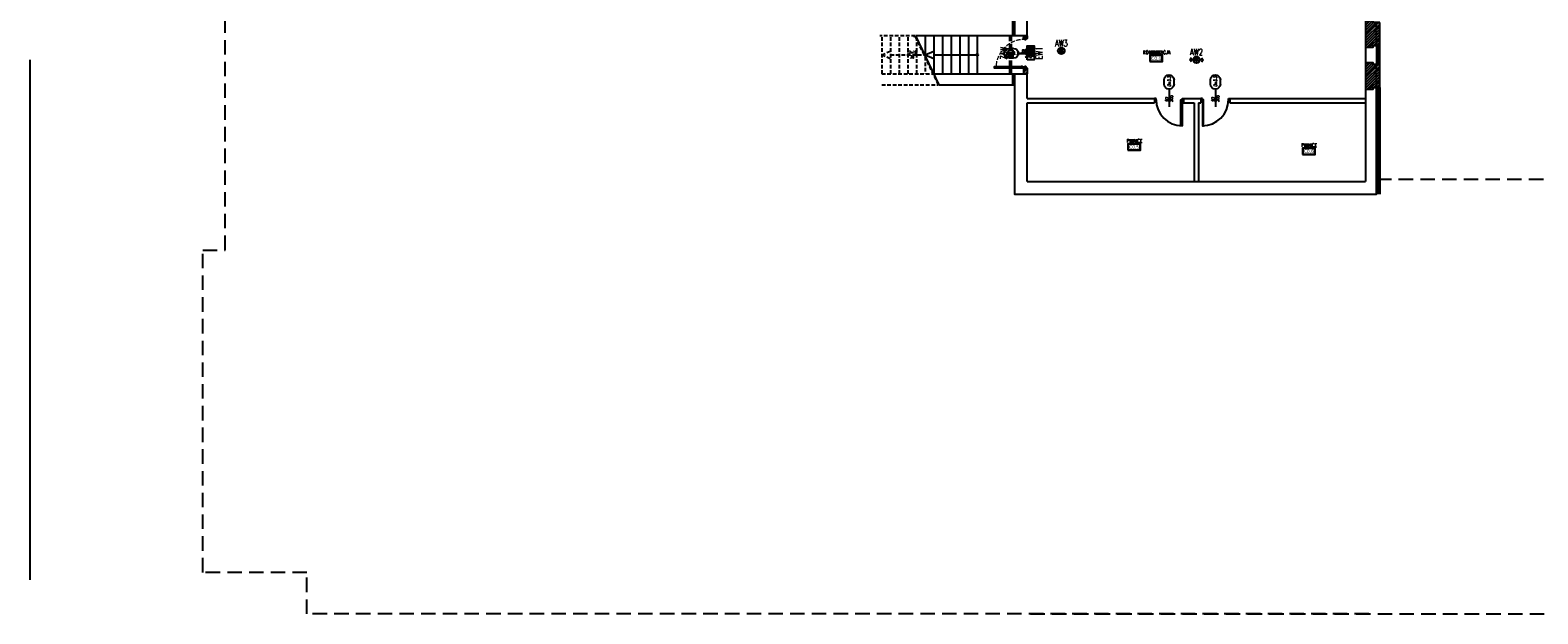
# Model space of a CAD drawing. Header units: millimetres. Extents: x 42924 to 92944, y -369470 to -179866.
# Tile 1 of 256: x 42924 to 48133, y -186161 to -184146. Entities that reach past the tile are written whole.
import ezdxf
from ezdxf.enums import TextEntityAlignment as Align

# ---------------------------------------------------------------- set-up
doc = ezdxf.new("R2010")
doc.units = ezdxf.units.MM
for name, pattern in [('6279-A-FP00$0$DASHED', [0.75, 0.5, -0.25]), ('CENTER', [0.6, 0.375, -0.075, 0.075, -0.075]), ('HIDDEN', [9.525, 6.35, -3.175]), ('Hidden Line', [391.222223, 282.222223, -109])]:
    doc.linetypes.add(name, pattern=pattern)
doc.layers.get('0').update_dxf_attribs({"color": 8})
for name, color, linetype in [('!! 0_ Istn-sciany', 8, 'Continuous'), ('!! 0_ Istn-widok', 8, 'Continuous'), ('!! 0_ Opis', 8, 'Continuous'), ('!! 0_Istn-cienka', 8, 'Continuous'), ('!! 0_Istn-drzwi', 8, 'Continuous'), ('!! 0_Opis_pom', 123, 'Continuous'), ('!! 1_ tynk zewn  - nowy', 8, 'Continuous'), ('!! 1_drzwi-linia', 8, 'Continuous'), ('!! 1_hatch projektowane ściany', 8, 'Continuous'), ('!! 1_PROJ Sciany', 8, 'Continuous'), ('!! 2_ remont Ocieplenie', 8, 'ZIGZAG'), ('!! 2_drzwi opis', 8, 'Continuous'), ('!! 2_LEGENDA', 8, 'Continuous'), ('E1', 2, 'Continuous'), ('E_0', 4, 'Continuous'), ('E_AW', 1, 'Continuous')]:
    doc.layers.add(name, color=color, linetype=linetype)
doc.layers.add('oświetlenie awaryjne', color=1, linetype='Continuous', lineweight=30)
doc.styles.add('50', font='ROMANS.shx', dxfattribs={"width": 0.8, "height": 10})
doc.styles.add('ARCHETYP', font='romans.shx', dxfattribs={"height": 15})
doc.styles.add('ARIAL', font='tahoma.ttf')
doc.styles.add('ELE1', font='romans.shx', dxfattribs={"width": 0.8, "height": 18})
doc.styles.add('SIMPLEX', font='simplex.shx', dxfattribs={"width": 0.77})
doc.styles.add('TXT', font='simplex.shx')
doc.linetypes.add('ZIGZAG', pattern='A,0.00254,-5.08,[131,ltypeshp.shx,S=5.08,R=0,X=-5.08,Y=0],-10.16,[131,ltypeshp.shx,S=5.08,R=180,X=5.08,Y=0],-5.08', length=20.32254)

# ---------------------------------------------------------------- blocks, each defined once
blk = doc.blocks.new('A$C35EE4757')
at = {"layer": 'E_AW'}
h = blk.add_hatch(color=256, dxfattribs=at)
h.dxf.hatch_style = 1
h.paths.add_polyline_path([(5.4, 0, 1), (-5.4, 0, 1)])
for p, q in [((-17.5, 6.9), (-23.4, 0)), ((-11.5, 0), (-23.4, 0)), ((-17.5, -6.9), (-23.4, 0)), ((23.4, 0), (11.5, 0)), ((17.5, 6.9), (23.4, 0)), ((17.5, -6.9), (23.4, 0))]:
    blk.add_line(p, q, dxfattribs=at)
at = {"layer": 'E_AW', "ltscale": 5}
for radius in [11.5, 5.36]:
    blk.add_circle((0, 0), radius, dxfattribs=at)
blk = doc.blocks.new('A$C14D806DD')
at = {"layer": 'E_AW'}
h = blk.add_hatch(color=256, dxfattribs=at)
h.dxf.hatch_style = 1
h.paths.add_polyline_path([(5.4, 0, 1), (-5.4, 0, 1)])
at = {"layer": 'E_AW', "ltscale": 5}
for radius in [11.5, 5.36]:
    blk.add_circle((0, 0), radius, dxfattribs=at)
blk = doc.blocks.new('A$C407E493E')
at = {"layer": 'E_AW', "lineweight": 40}
for p, q in [((1.4, 30.9), (1.4, 43.7)), ((1.4, 43.7), (10, 43.7)), ((20.6, 30.9), (1.4, 30.9)), ((11.4, 43.7), (16, 43.7)), ((18, 43.7), (20.6, 43.7)), ((20.6, 43.7), (21.9, 45)), ((20.6, 30.9), (21.9, 32.2)), ((20.9, 35.8), (21.9, 36.9)), ((20.9, 33.9), (21.9, 34.9)), ((21.9, 45), (21.9, 36.9)), ((21.9, 34.9), (21.9, 32.2))]:
    blk.add_line(p, q, dxfattribs=at)
at = {"layer": 'E_AW'}
for p, q in [((3.5, 14.4), (9.9, 20.9)), ((9.9, 7.9), (3.5, 14.4)), ((11, 44.3), (6.6, 41.6)), ((6.6, 41.6), (6.6, 36.7)), ((7.9, 34.3), (10.2, 34.3)), ((8.4, 40.8), (11.8, 43)), ((12.5, 41), (8.4, 38.8)), ((8.4, 38.8), (8.4, 40.8)), ((9.9, 20.9), (15, 20.9)), ((15, 7.9), (9.9, 7.9)), ((10.2, 34.3), (10.2, 30.9)), ((10.2, 30.9), (12, 30.9)), ((10.4, 35.9), (12.5, 37)), ((12, 35.9), (10.4, 35.9)), ((15, 20.9), (10.8, 16.2)), ((10.8, 16.2), (19.8, 16.2)), ((19.8, 12.6), (10.8, 12.6)), ((10.8, 12.6), (15, 7.9)), ((11.8, 43), (11, 44.3)), ((12, 30.9), (12, 35.9)), ((16, 41), (12.5, 41)), ((12.5, 37), (15.3, 33.6)), ((16.3, 35.5), (13.7, 39)), ((13.7, 39), (18, 39)), ((15.3, 33.6), (20.6, 33.6)), ((18, 44.4), (16, 44.4)), ((16, 44.4), (16, 41)), ((20.6, 35.5), (16.3, 35.5)), ((18, 39), (18, 44.4)), ((19.8, 16.2), (19.8, 12.6)), ((20.6, 33.6), (20.6, 35.5)), ((20.9, 33.9), (20.9, 35.8))]:
    blk.add_line(p, q, dxfattribs=at)
blk.add_lwpolyline([(0, 0), (0, 48.8), (23.3, 48.8), (23.3, 0)], close=True, dxfattribs=at)
blk.add_circle((5.8, 34.7), 1.75, dxfattribs=at)
blk.add_arc((5.8, 34.7), 2.16, 349.4003, 69.1396, dxfattribs=at)
blk = doc.blocks.new('A$C28E329F3')
at = {"layer": 'oświetlenie awaryjne', "linetype": 'ByBlock'}
for p, q in [((0, 14), (26, 14)), ((0, 0), (0, 14)), ((26, 0), (0, 0)), ((26, 14), (26, 0))]:
    blk.add_line(p, q, dxfattribs=at)
at = {"layer": 'oświetlenie awaryjne', "color": 7, "linetype": 'ByBlock'}
for p, q in [((9.9, 7), (9.1, 7.6)), ((9.9, 7), (9.1, 6.4)), ((9.1, 7), (16.9, 7)), ((10.2, 9.8), (13, 7)), ((10.2, 4.2), (13, 7)), ((11.6, 8.4), (10.6, 8.5)), ((11.6, 5.6), (10.6, 5.5)), ((11.6, 8.4), (11.5, 9.4)), ((11.6, 5.6), (11.5, 4.6)), ((13, 10.1), (12.4, 10.9)), ((13, 3.9), (12.4, 3.1)), ((13, 10.9), (13, 3.1)), ((13, 10.1), (13.6, 10.9)), ((13, 7), (15.8, 9.8)), ((13, 7), (15.8, 4.2)), ((13, 3.9), (13.6, 3.1)), ((14.4, 8.4), (14.5, 9.4)), ((14.4, 8.4), (15.4, 8.5)), ((14.4, 5.6), (15.4, 5.5)), ((14.4, 5.6), (14.5, 4.6)), ((16.1, 7), (16.9, 7.6)), ((16.1, 7), (16.9, 6.4))]:
    blk.add_line(p, q, dxfattribs=at)
blk = doc.blocks.new('1_ok-opis')
blk.add_line((0, 111.6), (0, 50))
for points in [[(-17, 128.6), (-17, 143.6)], [(17, 128.6), (17, 143.6)]]:
    blk.add_lwpolyline(points)
for centre, start, end in [((0, 143.6), 0, 180), ((0, 128.6), 180, 0)]:
    blk.add_arc(centre, 17, start, end)
at = {"style": 'ARCHETYP'}
for tag, height, rotation, p in [('SZEROKOŚĆ', 10, 90, (-8, 78.3)), ('WYSOKOŚĆ', 10, 270, (-8, 78.3)), ('NR', 12, 90, (0, 136.9)), ('NR', 12, 270, (0, 136.9)), ('WYSOKOŚĆ', 10, 90, (8, 78.3)), ('SZEROKOŚĆ', 10, 270, (8, 78.3))]:
    blk.add_attdef(tag, text='', height=height, rotation=rotation, dxfattribs=at).set_placement(p, align=Align.MIDDLE)
blk = doc.blocks.new('zaw-dr-90-p')
at = {"color": 2, "linetype": 'CENTER', "ltscale": 0.2}
for p, q in [((12, 0), (-12, 0)), ((0, 12), (0, -12)), ((24, 24), (31, 24)), ((24, 19), (31, 19))]:
    blk.add_line(p, q, dxfattribs=at)
at = {"ltscale": 0.2}
for p, q in [((10, 12), (6, 12)), ((10, 0), (10, 6))]:
    blk.add_line(p, q, dxfattribs=at)
blk.add_lwpolyline([(0, 6), (23, 6, 0.414214), (28, 11), (28, 31), (24, 31), (24, 11, -0.414214), (23, 10), (0, 10, 4.561698), (8, 6), (5, 4)], format="xyb", dxfattribs=at)
blk.add_lwpolyline([(0, 0), (-2, 0), (-2, 0), (0, 0), (0, 3), (0, 3), (0, 0), (3, 0), (3, 0), (0, 0), (0, -3), (0, -3)], close=True)
blk.add_lwpolyline([(10, 10), (10, 39), (6, 39), (6, 10)], dxfattribs=at)
blk.add_circle((0, 0), 6.5, dxfattribs=at)
blk = doc.blocks.new('drzwi 90- sc 12')
for p, q in [((-13620.3, 20410.2), (-13620.3, 20313.8)), ((-13614.9, 20409.9), (-13620.3, 20409.9)), ((-13616.1, 20410.3), (-13620.2, 20410.3)), ((-13616.1, 20410.3), (-13620, 20410.3)), ((-13618.2, 20410.3), (-13616.2, 20410.3)), ((-13618.2, 20410.3), (-13616.2, 20410.3)), ((-13616.1, 20410.3), (-13616.1, 20411.5)), ((-13616.1, 20411.5), (-13615, 20411.5)), ((-13614.9, 20411.4), (-13614.9, 20313.8)), ((-13620.3, 20313.5), (-13620.3, 20318)), ((-13614.9, 20312.3), (-13614.9, 20318)), ((-13715.8, 20302), (-13716.3, 20302)), ((-13715.6, 20308.3), (-13715.6, 20308.6)), ((-13715.6, 20307.7), (-13715.6, 20308.6)), ((-13715.6, 20307.8), (-13715.6, 20308.6)), ((-13715.6, 20307.7), (-13715.4, 20307.7)), ((-13614.9, 20313.8), (-13620.3, 20313.8)), ((-13618.2, 20313.4), (-13620.2, 20313.4)), ((-13618.2, 20313.7), (-13618.2, 20313.4)), ((-13618.2, 20313.7), (-13616.4, 20313.7)), ((-13617.8, 20311.1), (-13617.8, 20305.7)), ((-13617.8, 20311.1), (-13617.8, 20305.7)), ((-13616.2, 20309.9), (-13617.4, 20309.9)), ((-13616.8, 20302), (-13616.3, 20302)), ((-13616.2, 20309.9), (-13616.2, 20311)), ((-13615.9, 20313.2), (-13615.9, 20312.2)), ((-13615.9, 20312.2), (-13615, 20312.2))]:
    blk.add_line(p, q)
for points in [[(-13665.3, 20285), (-13665.3, 20325.8)], [(-13615.6, 20309.6), (-13615.3, 20309.6), (-13615.3, 20309.8), (-13616.3, 20309.8), (-13616.3, 20309.6), (-13615.9, 20309.6)]]:
    blk.add_lwpolyline(points)
at = {"lineweight": 30}
for points in [[(-13716.3, 20308.9), (-13721.3, 20308.9)], [(-13716.3, 20308.9), (-13716.3, 20296.9)], [(-13614.3, 20308.9), (-13609.3, 20308.9)], [(-13614.3, 20308.9), (-13614.3, 20296.9)]]:
    blk.add_lwpolyline(points, dxfattribs=at)
at = {"ltscale": 0.2}
for points in [[(-13715.6, 20307.5), (-13715.6, 20309.5, 0.414214), (-13715.9, 20309.8), (-13719.4, 20309.8, 0.414214), (-13719.8, 20309.5), (-13719.8, 20308.9), (-13719.6, 20308.9), (-13719.6, 20309.5, -0.414214), (-13719.4, 20309.6), (-13717, 20309.6)], [(-13717, 20309.6), (-13715.9, 20309.6, -0.414214), (-13715.7, 20309.5), (-13715.7, 20307.5)], [(-13715.7, 20307.8), (-13715.7, 20305.6, 0.414214), (-13715.4, 20305.2), (-13715, 20305.2, -0.414214), (-13714.8, 20305.1), (-13714.8, 20304.5, 0.414214), (-13714.5, 20304.1), (-13713.3, 20304.1, 0.414214), (-13712.9, 20304.5), (-13712.9, 20305.1, -1), (-13712.7, 20305.1), (-13712.7, 20302, -0.414214), (-13712.9, 20301.8), (-13715.4, 20301.8, -0.414214), (-13715.6, 20302), (-13715.6, 20302.5), (-13715.8, 20302.5), (-13715.8, 20302, 0.414214), (-13715.4, 20301.6), (-13712.9, 20301.6, 0.414214), (-13712.6, 20302), (-13712.6, 20305.1, 1), (-13713.1, 20305.1), (-13713.1, 20304.5, -0.414214), (-13713.3, 20304.3), (-13714.5, 20304.3, -0.414214), (-13714.6, 20304.5), (-13714.6, 20305.1, 0.414214), (-13715, 20305.4), (-13715.4, 20305.4, -0.414214), (-13715.6, 20305.6), (-13715.6, 20307.6)], [(-13615.9, 20309.6), (-13616.6, 20309.6, 0.414214), (-13616.8, 20309.5), (-13616.8, 20305.6, -0.414214), (-13617.1, 20305.2), (-13617.6, 20305.2, 0.414214), (-13617.7, 20305.1), (-13617.7, 20304.5, -0.414214), (-13618.1, 20304.1), (-13619.3, 20304.1, -0.414214), (-13619.6, 20304.5), (-13619.6, 20305.1, 1), (-13619.8, 20305.1), (-13619.8, 20302, 0.414214), (-13619.6, 20301.8), (-13617.1, 20301.8, 0.414214), (-13616.9, 20302), (-13616.9, 20302.5), (-13616.8, 20302.5), (-13616.8, 20302, -0.414214), (-13617.1, 20301.6), (-13619.6, 20301.6, -0.414214), (-13620, 20302), (-13620, 20305.1, -1), (-13619.4, 20305.1), (-13619.4, 20304.5, 0.414214), (-13619.3, 20304.3), (-13618.1, 20304.3, 0.414214), (-13617.9, 20304.5), (-13617.9, 20305.1, -0.414214), (-13617.6, 20305.4), (-13617.1, 20305.4, 0.414214), (-13617, 20305.6), (-13617, 20309.5, -0.414214), (-13616.6, 20309.8), (-13613.1, 20309.8, -0.414214), (-13612.8, 20309.5), (-13612.8, 20308.9), (-13612.9, 20308.9), (-13612.9, 20309.5, 0.414214), (-13613.1, 20309.6), (-13615.6, 20309.6)]]:
    blk.add_lwpolyline(points, format="xyb", dxfattribs=at)
blk.add_lwpolyline([(-13616.8, 20308.8), (-13617, 20308.8), (-13617, 20307.4), (-13616.8, 20307.4)], close=True)
at = {"linetype": 'Hidden Line', "lineweight": 9, "ltscale": 0.05}
blk.add_arc((-13615.5, 20305.1), 99.1, 94.8005, 177.6944, dxfattribs=at)
for centre, radius, start, end in [((-13620.2, 20410.2), 0.1, 90, 180), ((-13615, 20411.4), 0.1, 0, 90), ((-13620.2, 20313.5), 0.1, 180, 270), ((-13616.4, 20313.2), 0.5, 0, 90), ((-13616.3, 20311), 0.1, 0, 90), ((-13615, 20312.3), 0.1, 270, 0)]:
    blk.add_arc(centre, radius, start, end)
at = {"xscale": 0.09999999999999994, "yscale": 0.09999999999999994, "zscale": 0.09999999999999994, "rotation": 180.0000000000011}
blk.add_blockref('zaw-dr-90-p', (-13614.9, 20310.9), dxfattribs=at)

msp = doc.modelspace()

# ---------------------------------------------------------------- hatches: boundary and pattern name
at = {"layer": '!! 1_hatch projektowane ściany'}
h = msp.add_hatch(dxfattribs=at)
h.set_pattern_fill('ANSI31', color=256, scale=2)
h.set_pattern_definition([(225, (52272.28, -190431.243), (4.490128, -4.490128), [])])
h.paths.add_polyline_path([(47587.12722, -184119.72377), (47564.12722, -184119.72377), (47564.12722, -184113.72377), (47538.12722, -184113.72377), (47538.12722, -184204.72377), (47564.12722, -184204.72377), (47564.12722, -184198.72377), (47587.12722, -184198.72377)])
h = msp.add_hatch(dxfattribs=at)
h.set_pattern_fill('ANSI31', color=256, scale=2.5)
h.set_pattern_definition([(45, (-5330.5745, 13347.346), (-5.61266008, 5.61266008), [])])
h.paths.add_polyline_path([(46357.13688, -184174.72377), (46357.13688, -184164.72377), (46369.12722, -184164.72377), (46369.12722, -184174.72377)])
h = msp.add_hatch(dxfattribs=at)
h.set_pattern_fill('ANSI31', color=256, scale=2.5)
h.set_pattern_definition([(45, (-5330.5745, 13235.346), (-5.61266008, 5.61266008), [])])
h.paths.add_polyline_path([(46357.13688, -184296.72377), (46357.13688, -184276.72377), (46369.12722, -184276.72377), (46369.12722, -184296.72377)])
h = msp.add_hatch(dxfattribs=at)
h.set_pattern_fill('ANSI31', color=256, scale=2)
h.set_pattern_definition([(225, (52272.28, -190576.243), (4.490128, -4.490128), [])])
h.paths.add_polyline_path([(47587.12722, -184264.72377), (47564.12722, -184264.72377), (47564.12722, -184258.72377), (47538.12722, -184258.72377), (47538.12722, -184349.72377), (47564.12722, -184349.72377), (47564.12722, -184343.72377), (47587.12722, -184343.72377)])

# ---------------------------------------------------------------- linework, layer by layer
at = {"layer": '!! 0_ Istn-sciany'}
for points in [[(46325.12722, -183759.22377), (46325.12722, -184164.72377)], [(46318.62722, -184164.72377), (46318.62722, -184107.72377)], [(46369.12722, -184164.72377), (46369.12722, -184113.72377)], [(46369.12722, -184164.72377), (45983.76502, -184164.72377)], [(47576.12722, -184199.72377), (47576.12722, -184263.72377)], [(47576.12722, -184199.72377), (47576.12722, -184263.72377)], [(47538.12722, -184204.72377), (47538.12722, -184258.72377)], [(46046.12722, -184296.72377), (46369.12722, -184296.72377)], [(46318.62722, -184334.72377), (46318.62722, -184296.72377)], [(46325.12722, -184296.72377), (46325.12722, -184711.72377), (47576.12722, -184711.72377), (47576.12722, -184344.72377)], [(46369.12722, -184381.72377), (46369.12722, -184296.72377)], [(46064.07998, -184334.72377), (46325.12722, -184334.72377)], [(47538.12722, -184349.72377), (47538.12722, -184381.72377)], [(46369.12722, -184381.72377), (46809.12722, -184381.72377)], [(46369.12722, -184396.72377), (46809.12722, -184396.72377)], [(46369.12722, -184667.72377), (46369.12722, -184396.72377)], [(46809.12722, -184381.72377), (46809.12722, -184396.72377)], [(46909.12722, -184381.72377), (46969.12722, -184381.72377)], [(46909.12722, -184381.72377), (46909.12722, -184396.72377)], [(46909.12722, -184396.72377), (46946.12722, -184396.72377)], [(46946.12722, -184396.72377), (46946.12722, -184667.72377)], [(46961.12722, -184396.72377), (46969.12722, -184396.72377)], [(46961.12722, -184396.72377), (46961.12722, -184667.72377)], [(46969.12722, -184381.72377), (46969.12722, -184396.72377)], [(47069.12722, -184381.72377), (47538.12722, -184381.72377)], [(47069.12722, -184381.72377), (47069.12722, -184396.72377)], [(47069.12722, -184396.72377), (47538.12722, -184396.72377)], [(47538.12722, -184396.72377), (47538.12722, -184667.72377)], [(46369.12722, -184667.72377), (46946.12722, -184667.72377)], [(46961.12722, -184667.72377), (47538.12722, -184667.72377)]]:
    msp.add_lwpolyline(points, dxfattribs=at)
at = {"layer": '!! 0_ Istn-sciany', "linetype": '6279-A-FP00$0$DASHED', "ltscale": 100}
for points in [[(43520.12722, -184904.72377), (43597.12722, -184904.72377), (43597.12722, -184107.72377), (46325.12722, -184107.72377)], [(46380.12722, -186160.72377), (48977.12004, -186160.72377), (48977.12004, -184661.7237), (47587.12722, -184661.72377)], [(47549.62722, -186160.72377), (43880.12722, -186160.72377), (43880.12722, -186017.72377), (43520.12722, -186017.72377), (43520.12722, -184904.72377)]]:
    msp.add_lwpolyline(points, dxfattribs=at)
at = {"layer": '!! 0_ Istn-sciany', "linetype": 'HIDDEN', "ltscale": 2}
for points in [[(45981.55305, -184164.72377), (45859.30306, -184164.72377)], [(45866.12722, -184296.72377), (46043.91525, -184296.72377)], [(45866.12722, -184334.72377), (46061.86801, -184334.72377)]]:
    msp.add_lwpolyline(points, dxfattribs=at)
at = {"layer": '!! 0_ Istn-widok'}
for points in [[(45978.12722, -184165.37532), (45978.12722, -184169.72377)], [(46064.07998, -184334.72377), (45983.76502, -184164.72377)], [(46016.12722, -184164.72377), (46016.12722, -184233.22377)], [(46046.12722, -184164.72377), (46046.12722, -184296.72377)], [(46076.12722, -184164.72377), (46076.12722, -184296.72377)], [(46106.12722, -184164.72377), (46106.12722, -184296.72377)], [(46136.12722, -184164.72377), (46136.12722, -184296.72377)], [(46166.12722, -184164.72377), (46166.12722, -184296.72377)], [(46196.12722, -184164.72377), (46196.12722, -184296.72377)], [(46016.12722, -184230.72377), (46046.12722, -184217.83986)], [(46016.12722, -184230.72377), (46046.12722, -184243.60768)], [(46046.12722, -184230.72377), (46196.12722, -184230.72377)], [(47538.12722, -184381.72377), (47538.12722, -184396.72377)], [(46946.12722, -184667.72377), (46961.12722, -184667.72377)]]:
    msp.add_lwpolyline(points, dxfattribs=at)
at = {"layer": '!! 0_ Istn-widok', "linetype": 'HIDDEN', "ltscale": 3}
for points in [[(46307.12722, -184164.72377), (46307.12722, -184296.72377)], [(46313.12722, -184164.72377), (46313.12722, -184296.72377)]]:
    msp.add_lwpolyline(points, dxfattribs=at)
at = {"layer": '!! 0_ Istn-widok'}
msp.add_circle((46196.12722, -184230.72377), 3, dxfattribs=at)
at = {"layer": '!! 0_Istn-cienka', "linetype": 'HIDDEN', "ltscale": 2}
for points in [[(47538.12722, -184113.72377), (47538.12722, -184204.72377)], [(47576.12722, -184199.72377), (47576.12722, -184118.72377)], [(45866.12722, -184169.72377), (45866.12722, -184296.72377)], [(45896.12722, -184169.72377), (45896.12722, -184296.72377)], [(45926.12722, -184169.72377), (45926.12722, -184296.72377)], [(45956.12722, -184169.72377), (45956.12722, -184296.72377)], [(46061.86801, -184334.72377), (45981.55305, -184164.72377)], [(45986.12722, -184169.72377), (45986.12722, -184296.72377)], [(45866.12722, -184230.72377), (45896.12722, -184217.83986)], [(45866.12722, -184230.72377), (45896.12722, -184243.60768)], [(45896.12722, -184230.72377), (46016.12722, -184230.72377)], [(46016.12722, -184237.90577), (46016.12722, -184296.72377)], [(47538.12722, -184258.72377), (47538.12722, -184349.72377)], [(47576.12722, -184344.72377), (47576.12722, -184263.72377)]]:
    msp.add_lwpolyline(points, dxfattribs=at)
at = {"layer": '!! 0_Istn-drzwi'}
for points in [[(46814.12722, -184381.72377), (46809.12722, -184381.72377), (46809.12722, -184389.72377), (46814.12722, -184389.72377)], [(46900.12722, -184475.72377), (46900.12722, -184385.72377), (46904.12722, -184385.72377), (46904.12722, -184475.72377)], [(46904.12722, -184381.72377), (46909.12722, -184381.72377), (46909.12722, -184389.72377), (46904.12722, -184389.72377)], [(46974.12722, -184381.72377), (46969.12722, -184381.72377), (46969.12722, -184389.72377), (46974.12722, -184389.72377)], [(46978.12722, -184475.72377), (46978.12722, -184385.72377), (46974.12722, -184385.72377), (46974.12722, -184475.72377)], [(47064.12722, -184381.72377), (47069.12722, -184381.72377), (47069.12722, -184389.72377), (47064.12722, -184389.72377)]]:
    msp.add_lwpolyline(points, close=True, dxfattribs=at)
for points in [[(46859.12722, -184360.72377), (46859.12722, -184410.72377)], [(47019.12722, -184360.72377), (47019.12722, -184410.72377)]]:
    msp.add_lwpolyline(points, dxfattribs=at)
for centre, start, end in [((46904.12722, -184385.72377), 180.00000004, 270.00000004), ((46974.12722, -184385.72377), 269.99999996, 359.99999996)]:
    msp.add_arc(centre, 90, start, end, dxfattribs=at)
at = {"layer": '!! 0_Opis_pom', "ltscale": 0.7}
for points in [[(46792.9494, -184253.90977), (46836.4694, -184253.90977), (46836.4694, -184232.14977), (46792.9494, -184232.14977)], [(46794.0374, -184252.82177), (46835.3814, -184252.82177), (46835.3814, -184233.23777), (46794.0374, -184233.23777)], [(46716.71074, -184559.74036), (46760.23074, -184559.74036), (46760.23074, -184537.98036), (46716.71074, -184537.98036)], [(46717.79874, -184558.65236), (46759.14274, -184558.65236), (46759.14274, -184539.06836), (46717.79874, -184539.06836)], [(47319.92171, -184574.3777), (47363.44171, -184574.3777), (47363.44171, -184552.6177), (47319.92171, -184552.6177)], [(47321.00971, -184573.2897), (47362.35371, -184573.2897), (47362.35371, -184553.7057), (47321.00971, -184553.7057)]]:
    msp.add_lwpolyline(points, close=True, dxfattribs=at)
at = {"layer": '!! 1_ tynk zewn  - nowy'}
for points in [[(47586.12722, -184264.72377), (47586.12722, -184198.72377)], [(47587.12722, -184264.72377), (47587.12722, -184198.72377)], [(47586.12722, -184343.72377), (47586.12722, -184711.72377)], [(47587.12722, -184343.72377), (47587.12722, -184711.72377)]]:
    msp.add_lwpolyline(points, dxfattribs=at)
at = {"layer": '!! 1_PROJ Sciany'}
for points in [[(47587.12722, -184119.72377), (47564.12722, -184119.72377), (47564.12722, -184113.72377), (47538.12722, -184113.72377), (47538.12722, -184204.72377), (47564.12722, -184204.72377), (47564.12722, -184198.72377), (47587.12722, -184198.72377)], [(46357.13688, -184174.72377), (46357.13688, -184164.72377), (46369.12722, -184164.72377), (46369.12722, -184174.72377)], [(46357.13688, -184296.72377), (46357.13688, -184276.72377), (46369.12722, -184276.72377), (46369.12722, -184296.72377)], [(47587.12722, -184264.72377), (47564.12722, -184264.72377), (47564.12722, -184258.72377), (47538.12722, -184258.72377), (47538.12722, -184349.72377), (47564.12722, -184349.72377), (47564.12722, -184343.72377), (47587.12722, -184343.72377)]]:
    msp.add_lwpolyline(points, close=True, dxfattribs=at)
at = {"layer": '!! 2_ remont Ocieplenie', "linetype": 'ZIGZAG', "ltscale": 0.75}
for points in [[(47581.12722, -184264.72377), (47581.12722, -184198.72377)], [(47581.12722, -184343.72377), (47581.12722, -184711.72377)]]:
    msp.add_lwpolyline(points, dxfattribs=at)
at = {"layer": '!! 2_LEGENDA', "ltscale": 100}
msp.add_lwpolyline([(42923.84496, -186043.90051), (42923.84496, -184248.47459)], dxfattribs=at)

# ---------------------------------------------------------------- block references
at = {"layer": '!! 1_drzwi-linia', "xscale": -1, "rotation": 90}
msp.add_blockref('drzwi 90- sc 12', (66666.06122, -197890.99347), dxfattribs=at)
at = {"layer": '!! 2_drzwi opis'}
ref = msp.add_blockref('1_ok-opis', (46449.93284, -184225.72381), dxfattribs=dict(at, xscale=-1, rotation=89.99999638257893))
ref.add_attrib('WYSOKOŚĆ', '205', dxfattribs={"layer": '0', "height": 10, "rotation": 359.99999638, "style": '50', "oblique": 10, "width": 0.8}).set_placement((46371.64199, -184233.72381), align=Align.MIDDLE)
ref.add_attrib('SZEROKOŚĆ', '90(EIS)', dxfattribs={"layer": '0', "height": 10, "rotation": 359.99999638, "style": '50', "oblique": 10, "width": 0.8}).set_placement((46371.64199, -184217.72381), align=Align.MIDDLE)
ref.add_attrib('NR', 'Dw10.1', dxfattribs={"layer": '0', "height": 10, "rotation": 359.99999638, "style": '50', "oblique": 10, "width": 0.8}).set_placement((46316.34196, -184225.72381), align=Align.MIDDLE)
ref = msp.add_blockref('1_ok-opis', (46859.12722, -184460.72377), dxfattribs=dict(at, xscale=-1, rotation=359.9999963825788))
ref.add_attrib('WYSOKOŚĆ', '90 ', dxfattribs={"layer": '0', "height": 10, "rotation": 89.99999638, "style": '50', "oblique": 10, "width": 0.8}).set_placement((46851.12722, -184382.43292), align=Align.MIDDLE)
ref.add_attrib('SZEROKOŚĆ', '205', dxfattribs={"layer": '0', "height": 10, "rotation": 89.99999638, "style": '50', "oblique": 10, "width": 0.8}).set_placement((46867.12722, -184382.43292), align=Align.MIDDLE)
ref.add_attrib('NR', 'Dw3.3', dxfattribs={"layer": '0', "height": 10, "rotation": 89.99999638, "style": '50', "oblique": 10, "width": 0.8}).set_placement((46859.12722, -184322.51663), align=Align.MIDDLE)
ref = msp.add_blockref('1_ok-opis', (47019.12722, -184460.72377), dxfattribs=dict(at, xscale=-1, rotation=359.9999963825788))
ref.add_attrib('WYSOKOŚĆ', '90 ', dxfattribs={"layer": '0', "height": 10, "rotation": 89.99999638, "style": '50', "oblique": 10, "width": 0.8}).set_placement((47011.12722, -184382.43292), align=Align.MIDDLE)
ref.add_attrib('SZEROKOŚĆ', '205', dxfattribs={"layer": '0', "height": 10, "rotation": 89.99999638, "style": '50', "oblique": 10, "width": 0.8}).set_placement((47027.12722, -184382.43292), align=Align.MIDDLE)
ref.add_attrib('NR', 'Dw3.3', dxfattribs={"layer": '0', "height": 10, "rotation": 89.99999638, "style": '50', "oblique": 10, "width": 0.8}).set_placement((47019.12722, -184322.51663), align=Align.MIDDLE)
at = {"layer": 'E_0'}
for name, p in [('A$C407E493E', (46369.12724, -184248.09727)), ('A$C14D806DD', (46486.67689, -184216.9936)), ('A$C35EE4757', (46953.62722, -184247.72377))]:
    msp.add_blockref(name, p, dxfattribs=at)
at = {"layer": 'E_AW', "linetype": 'ByBlock', "rotation": 270}
msp.add_blockref('A$C28E329F3', (46304.62718, -184214.59589), dxfattribs=at)

# ---------------------------------------------------------------- texts
at = {"layer": '!! 0_ Opis', "style": 'SIMPLEX', "width": 0.75}
for s, p in [('12x15', (45951.85331, -184226.68948)), ('30', (45963.70413, -184242.84055))]:
    msp.add_text(s, height=10, dxfattribs=at).set_placement(p)
at = {"layer": '!! 0_Opis_pom', "ltscale": 0.7, "style": 'TXT', "width": 0.7}
for s, p in [('KOMUNIKACJA', (46815.82453, -184228.10346)), ('PIWNICE', (46739.58587, -184533.93405)), ('PIWNICE', (47342.79685, -184548.57138))]:
    msp.add_text(s, height=12, dxfattribs=at).set_placement(p, align=Align.CENTER)
at = {"layer": '!! 0_Opis_pom', "ltscale": 0.7, "style": 'ARIAL'}
for tag, p in [('C0,4', (46814.7094, -184243.02977)), ('C0,5', (46738.47074, -184548.86036)), ('C0,6', (47341.68171, -184563.4977))]:
    msp.add_attdef(tag, text='', height=11.968, dxfattribs=at).set_placement(p, align=Align.MIDDLE_CENTER)
at = {"layer": 'E1', "style": 'ELE1', "width": 0.75}
for s, p in [('AW3', (46486.67689, -184190.62736)), ('AW2', (46953.62722, -184221.35753))]:
    msp.add_text(s, height=22, dxfattribs=at).set_placement(p, align=Align.MIDDLE_CENTER)
for s, p in [('ZAW', (46287.29634, -184224.45827)), ('EW1', (46410.1221, -184224.45827))]:
    msp.add_text(s, height=22, rotation=90, dxfattribs=at).set_placement(p, align=Align.MIDDLE_CENTER)

doc.saveas('drawing.dxf')
